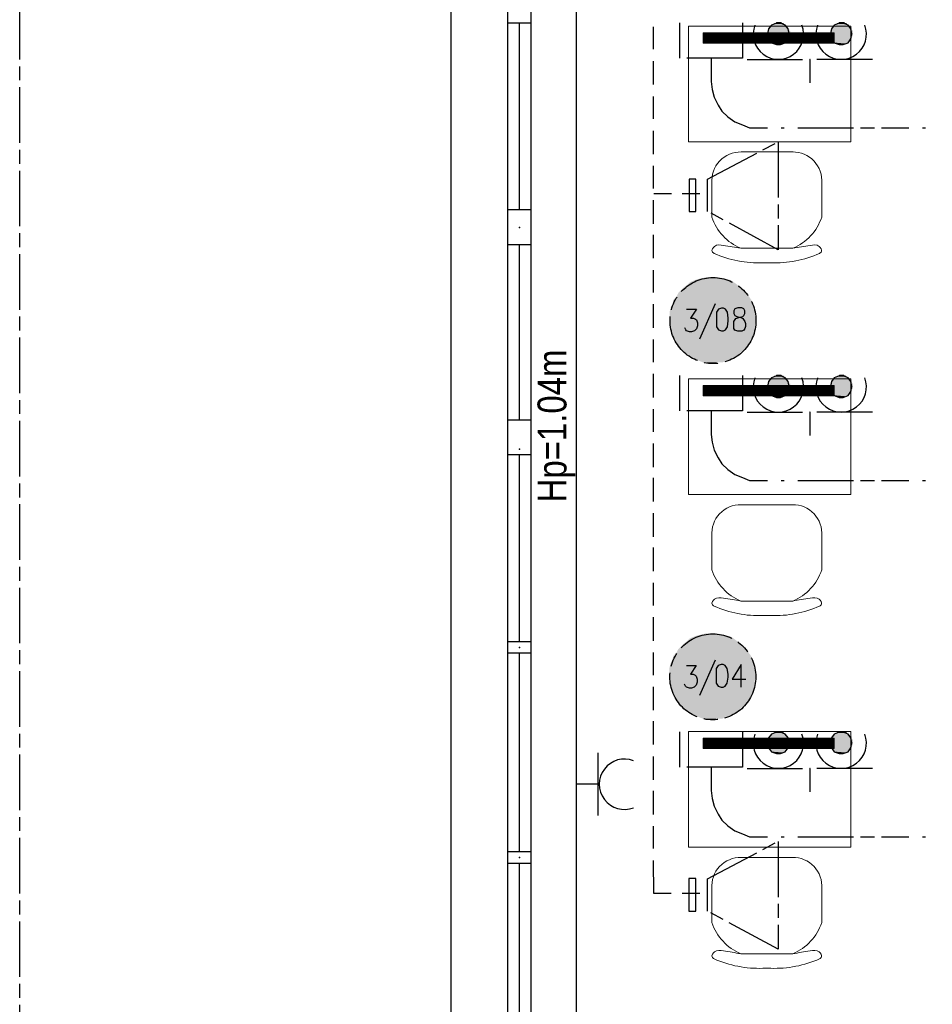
# Model space of a CAD drawing. Header units: millimetres. Extents: x 282377 to 1404227, y -783705 to 1038705.
# Tile 112 of 243: x 379654 to 380048, y 7875 to 8300. Entities that reach past the tile are written whole.
import ezdxf

# ---------------------------------------------------------------- set-up
doc = ezdxf.new("R2010")
doc.units = ezdxf.units.MM
doc.linetypes.add('ACAD_ISO08W100', pattern=[36, 24, -3, 6, -3])
doc.layers.add('!!ELEKTRYKA', color=7, linetype='Continuous')
for name, color, linetype, lineweight in [('BA_txs', 2, 'Continuous', 18), ('PG_WYPOSAŻENIE', 9, 'Continuous', 18), ('PG_ŚCIANY_DZIAŁOWE', 3, 'Continuous', 18)]:
    doc.layers.add(name, color=color, linetype=linetype, lineweight=lineweight)
doc.styles.add('BIKTS', font='bikromsw.shx', dxfattribs={"width": 0.85})

# ---------------------------------------------------------------- blocks, each defined once
blk = doc.blocks.new('A$C6e56510e')
at = {"layer": 'PG_WYPOSAŻENIE', "color": 251, "true_color": 0x636466}
for p, q in [((258.9, 478.7), (225.2, 478.7)), ((354.5, 415.7), (129.6, 415.7)), ((5.2, 281.4), (5.2, 134.3)), ((478.9, 281.4), (478.9, 134.3)), ((355.6, 0), (130.8, 0))]:
    blk.add_line(p, q, dxfattribs=at)
for centre, radius, start, end in [((207.7, 5.5), 473.4, 87.8783, 114.1146), ((276.5, 5.5), 473.4, 65.8854, 92.1217), ((215.6, 211.3), 221.7, 112.8026, 161.5732), ((268.6, 211.3), 221.7, 18.4268, 67.1974), ((128.9, 124.1), 124.1, 175.2787, 270.8747), ((355.2, 124.1), 124.1, 269.1253, 4.7213)]:
    blk.add_arc(centre, radius, start, end, dxfattribs=at)
for points in [[(129.6, 415.7), (54.5, 403.3), (16.4, 407.4), (6, 429.9), (14.2, 437.7)], [(354.5, 415.7), (429.6, 403.3), (467.7, 407.4), (478.1, 429.9), (469.9, 437.7)]]:
    blk.add_spline(points, degree=3, dxfattribs=at)

msp = doc.modelspace()

# ---------------------------------------------------------------- hatches: boundary and pattern name
at = {"layer": 'PG_ŚCIANY_DZIAŁOWE', "ltscale": 10}
h = msp.add_hatch(dxfattribs=at)
h.set_pattern_fill('ANSI31', color=252, scale=0.1)
h.set_pattern_definition([(45, (344418.07902, 6289.5231), (-0.224506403, 0.224506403), [])])
h.paths.add_polyline_path([(380005.81, 8290.26), (380005.81, 8294.76), (379949.27, 8294.76), (379949.27, 8290.26)])
h = msp.add_hatch(dxfattribs=at)
h.set_pattern_fill('ANSI31', color=252, scale=0.1)
h.set_pattern_definition([(45, (344418.07902, 6137.28542), (-0.224506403, 0.224506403), [])])
h.paths.add_polyline_path([(380005.81, 8138.02), (380005.81, 8142.52), (379949.27, 8142.52), (379949.27, 8138.02)])
h = msp.add_hatch(dxfattribs=at)
h.set_pattern_fill('ANSI31', color=252, scale=0.1)
h.set_pattern_definition([(45, (344418.07902, 5985.04774), (-0.224506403, 0.224506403), [])])
h.paths.add_polyline_path([(380005.81, 7985.78), (380005.81, 7990.28), (379949.27, 7990.28), (379949.27, 7985.78)])

# ---------------------------------------------------------------- linework, layer by layer
at = {"layer": '!!ELEKTRYKA', "color": 1, "linetype": 'ACAD_ISO08W100', "lineweight": -3}
for p, q in [((379952.72, 8273.69), (379953.14, 8270.3)), ((379953.14, 8270.3), (379953.99, 8266.92)), ((379953.99, 8266.92), (379955.68, 8263.53)), ((379955.68, 8263.53), (379957.37, 8260.99)), ((379957.37, 8260.99), (379959.91, 8258.45)), ((379959.91, 8258.45), (379962.88, 8256.33)), ((379962.88, 8256.33), (379966.26, 8255.06)), ((379966.26, 8255.06), (379969.23, 8253.79)), ((379969.23, 8253.79), (379977.07, 8253.79)), ((379952.72, 8121.45), (379953.14, 8118.07)), ((379953.14, 8118.07), (379953.99, 8114.68)), ((379953.99, 8114.68), (379955.68, 8111.29)), ((379955.68, 8111.29), (379957.37, 8108.75)), ((379957.37, 8108.75), (379959.91, 8106.21)), ((379959.91, 8106.21), (379962.88, 8104.1)), ((379962.88, 8104.1), (379966.26, 8102.83)), ((379966.26, 8102.83), (379969.23, 8101.56)), ((379969.23, 8101.56), (379977.07, 8101.56)), ((379952.72, 7967.67), (379953.14, 7964.28)), ((379953.14, 7964.28), (379953.99, 7960.9)), ((379953.99, 7960.9), (379955.68, 7957.51)), ((379955.68, 7957.51), (379957.37, 7954.97)), ((379957.37, 7954.97), (379959.91, 7952.43)), ((379959.91, 7952.43), (379962.88, 7950.31)), ((379962.88, 7950.31), (379966.26, 7949.04)), ((379966.26, 7949.04), (379969.23, 7947.77)), ((379969.23, 7947.77), (379977.07, 7947.77))]:
    msp.add_line(p, q, dxfattribs=at)
at = {"layer": '!!ELEKTRYKA', "color": 7, "linetype": 'ACAD_ISO08W100', "lineweight": -3}
for points in [[(379654.24, 10471.12), (383484.23, 10471.12), (383484.23, 6411.25), (379654.24, 6411.25)], [(379957.17, 8175.9), (379955.9, 8175.47), (379955.05, 8174.2), (379955.05, 8167.85), (379955.9, 8166.58), (379957.17, 8166.16), (379958.01, 8166.16), (379958.86, 8166.58), (379959.71, 8167.85), (379960.13, 8170.39), (379960.13, 8171.66), (379959.71, 8174.2), (379958.86, 8175.47), (379958.01, 8175.9)], [(379964.23, 8176.08), (379962.96, 8175.66), (379962.53, 8174.81), (379962.53, 8173.54), (379962.96, 8172.69), (379963.8, 8172.27), (379965.5, 8171.85), (379966.34, 8171.42), (379967.19, 8170.15), (379967.61, 8169.31), (379967.61, 8168.04), (379967.19, 8167.19), (379966.77, 8166.34), (379965.92, 8165.92), (379964.23, 8165.92), (379962.96, 8166.34), (379962.53, 8167.19), (379962.53, 8168.04), (379962.53, 8169.31), (379962.53, 8170.15), (379963.38, 8171.42), (379964.65, 8171.85), (379966.34, 8172.27), (379966.77, 8172.69), (379967.19, 8173.54), (379967.19, 8174.81), (379966.77, 8175.66), (379965.92, 8176.08)], [(379957.07, 8022.12), (379955.8, 8021.69), (379954.95, 8020.42), (379954.95, 8014.07), (379955.8, 8012.8), (379957.07, 8012.38), (379957.92, 8012.38), (379958.76, 8012.8), (379959.61, 8014.07), (379960.03, 8016.61), (379960.03, 8017.88), (379959.61, 8020.42), (379958.76, 8021.69), (379957.92, 8022.12)]]:
    msp.add_lwpolyline(points, close=True, dxfattribs=at)
at = {"layer": '!!ELEKTRYKA', "color": 150, "linetype": 'ACAD_ISO08W100', "lineweight": -3, "true_color": 0x007eff}
for points in [[(379927.89, 8287.65), (379927.89, 8297.37)], [(379927.89, 8272.41), (379927.89, 8282.57)], [(379927.89, 8257.6), (379927.89, 8267.33)], [(379927.89, 8242.36), (379927.89, 8252.52)], [(379927.89, 8227.56), (379927.89, 8237.28)], [(379935.54, 8225.26), (379927.92, 8225.26)], [(379947.81, 8225.26), (379940.19, 8225.26)], [(379927.89, 8212.32), (379927.89, 8222.48)], [(379927.89, 8197.46), (379927.89, 8207.62)], [(379927.89, 8182.66), (379927.89, 8192.38)], [(379927.89, 8167.41), (379927.89, 8177.58)], [(379927.89, 8152.61), (379927.89, 8162.33)], [(379927.89, 8137.37), (379927.89, 8147.53)], [(379927.89, 8122.57), (379927.89, 8132.29)], [(379927.89, 8107.32), (379927.89, 8117.49)], [(379927.89, 8092.47), (379927.89, 8102.63)], [(379927.89, 8077.23), (379927.89, 8087.39)], [(379927.89, 8062.42), (379927.89, 8072.58)], [(379927.89, 8047.62), (379927.89, 8057.34)], [(379927.89, 8032.38), (379927.89, 8042.54)], [(379927.89, 8017.57), (379927.89, 8027.3)], [(379927.89, 8002.33), (379927.89, 8012.49)], [(379927.89, 7987.53), (379927.89, 7997.69)], [(379927.89, 7972.29), (379927.89, 7982.45)], [(379927.89, 7957.43), (379927.89, 7967.59)], [(379927.89, 7942.62), (379927.89, 7952.35)], [(379927.91, 7923.32), (379927.89, 7937.54)], [(379935.53, 7923.32), (379927.91, 7923.32)], [(379947.81, 7923.32), (379940.18, 7923.32)]]:
    msp.add_lwpolyline(points, dxfattribs=at)
at = {"layer": '!!ELEKTRYKA', "color": 1, "linetype": 'ACAD_ISO08W100', "lineweight": -3}
for points in [[(379966.26, 8299.09), (379966.26, 8283.85), (379939.17, 8283.85), (379939.17, 8299.09)], [(379952.72, 8283.85), (379952.72, 8273.69)], [(379982.99, 8253.79), (379984.26, 8253.79)], [(379990.19, 8253.79), (380038.03, 8253.79)], [(380043.95, 8253.79), (380045.22, 8253.79)], [(379966.26, 8146.85), (379966.26, 8131.61), (379939.17, 8131.61), (379939.17, 8146.85)], [(379952.72, 8131.61), (379952.72, 8121.45)], [(379982.99, 8101.56), (379984.26, 8101.56)], [(379990.19, 8101.56), (380038.03, 8101.56)], [(380043.95, 8101.56), (380045.22, 8101.56)], [(379966.26, 7993.07), (379966.26, 7977.83), (379939.17, 7977.83), (379939.17, 7993.07)], [(379952.72, 7977.83), (379952.72, 7967.67)], [(379982.99, 7947.77), (379984.26, 7947.77)], [(379990.19, 7947.77), (380038.03, 7947.77)], [(380043.95, 7947.77), (380045.22, 7947.77)]]:
    msp.add_lwpolyline(points, dxfattribs=at)
at = {"layer": '!!ELEKTRYKA', "color": 217, "linetype": 'ACAD_ISO08W100', "lineweight": -3, "true_color": 0x93278f}
for points in [[(379977.1, 8294.31), (379977.52, 8292.19), (379978.79, 8290.5), (379980.91, 8289.65), (379982.6, 8289.65), (379984.72, 8290.5), (379985.99, 8292.19), (379986.41, 8294.31), (379985.99, 8296.43), (379984.72, 8298.12), (379982.6, 8298.97), (379980.91, 8298.97), (379978.79, 8298.12), (379977.52, 8296.43)], [(380004.19, 8294.31), (380004.62, 8292.19), (380005.89, 8290.5), (380008, 8289.65), (380009.7, 8289.65), (380011.81, 8290.5), (380013.08, 8292.19), (380013.51, 8294.31), (380013.08, 8296.43), (380011.81, 8298.12), (380009.7, 8298.97), (380008, 8298.97), (380005.89, 8298.12), (380004.62, 8296.43)], [(379977.1, 8142.07), (379977.52, 8139.95), (379978.79, 8138.26), (379980.91, 8137.41), (379982.6, 8137.41), (379984.72, 8138.26), (379985.99, 8139.95), (379986.41, 8142.07), (379985.99, 8144.19), (379984.72, 8145.88), (379982.6, 8146.73), (379980.91, 8146.73), (379978.79, 8145.88), (379977.52, 8144.19)], [(380004.19, 8142.07), (380004.62, 8139.95), (380005.89, 8138.26), (380008, 8137.41), (380009.7, 8137.41), (380011.81, 8138.26), (380013.08, 8139.95), (380013.51, 8142.07), (380013.08, 8144.19), (380011.81, 8145.88), (380009.7, 8146.73), (380008, 8146.73), (380005.89, 8145.88), (380004.62, 8144.19)], [(379977.1, 7988.29), (379977.52, 7986.17), (379978.79, 7984.48), (379980.91, 7983.63), (379982.6, 7983.63), (379984.72, 7984.48), (379985.99, 7986.17), (379986.41, 7988.29), (379985.99, 7990.41), (379984.72, 7992.1), (379982.6, 7992.95), (379980.91, 7992.95), (379978.79, 7992.1), (379977.52, 7990.41)], [(380004.19, 7988.29), (380004.62, 7986.17), (380005.89, 7984.48), (380008, 7983.63), (380009.7, 7983.63), (380011.81, 7984.48), (380013.08, 7986.17), (380013.51, 7988.29), (380013.08, 7990.41), (380011.81, 7992.1), (380009.7, 7992.95), (380008, 7992.95), (380005.89, 7992.1), (380004.62, 7990.41)]]:
    msp.add_lwpolyline(points, close=True, dxfattribs=at)
for points in [[(379968.21, 8283.3), (379995.3, 8283.3), (379995.3, 8273.14)], [(380022.4, 8283.3), (379995.3, 8283.3)], [(379968.21, 8131.06), (379995.3, 8131.06), (379995.3, 8120.9)], [(380022.4, 8131.06), (379995.3, 8131.06)], [(379968.21, 7977.28), (379995.3, 7977.28), (379995.3, 7967.12)], [(380022.4, 7977.28), (379995.3, 7977.28)]]:
    msp.add_lwpolyline(points, dxfattribs=at)
at = {"layer": '!!ELEKTRYKA', "color": 5, "linetype": 'ACAD_ISO08W100', "lineweight": -3}
for points in [[(379951.21, 8217.6), (379951.21, 8224.41), (379951.21, 8231.59), (379981.69, 8247.68), (379981.69, 8201.14)], [(379981.67, 8201.15), (379951.19, 8217.67)], [(379951.2, 7915.67), (379951.2, 7922.47), (379951.2, 7929.65), (379981.68, 7945.75), (379981.68, 7899.2)], [(379981.66, 7899.22), (379951.18, 7915.73)]]:
    msp.add_lwpolyline(points, dxfattribs=at)
for points in [[(379946.12, 8217.65), (379946.12, 8224.39), (379946.12, 8231.6), (379943.16, 8231.6), (379943.16, 8217.65)], [(379946.12, 7915.71), (379946.12, 7922.45), (379946.12, 7929.67), (379943.15, 7929.67), (379943.15, 7915.71)]]:
    msp.add_lwpolyline(points, close=True, dxfattribs=at)
at = {"layer": '!!ELEKTRYKA', "color": 7, "linetype": 'ACAD_ISO08W100', "lineweight": -3}
for points in [[(379954.51, 8177.71), (379947.74, 8162.46)], [(379942.14, 8175.47), (379946.38, 8175.47), (379943.84, 8171.66), (379945.11, 8171.66), (379945.95, 8171.23), (379946.38, 8170.81), (379946.8, 8169.54), (379946.8, 8168.27), (379946.38, 8167), (379945.53, 8166.15), (379944.26, 8165.73), (379943.41, 8165.73), (379942.14, 8166.15), (379941.72, 8166.58), (379941.3, 8167.42)], [(379954.42, 8023.93), (379947.64, 8008.69)], [(379942.05, 8021.69), (379946.28, 8021.69), (379943.74, 8017.88), (379945.01, 8017.88), (379945.86, 8017.45), (379946.28, 8017.03), (379946.71, 8015.76), (379946.71, 8014.49), (379946.28, 8013.22), (379945.44, 8012.37), (379944.17, 8011.95), (379943.32, 8011.95), (379942.05, 8012.37), (379941.63, 8012.8), (379941.2, 8013.64)], [(379965.63, 8012.36), (379965.63, 8022.09), (379961.82, 8015.74), (379967.75, 8015.74)]]:
    msp.add_lwpolyline(points, dxfattribs=at)
at = {"layer": '!!ELEKTRYKA', "color": 6, "linetype": 'Continuous', "lineweight": -3}
for points in [[(379904.01, 7956.88), (379904.01, 7983.97)], [(379904.01, 7970.43), (379894.27, 7970.43)]]:
    msp.add_lwpolyline(points, dxfattribs=at)
at = {"layer": '!!ELEKTRYKA', "color": 1, "linetype": 'ACAD_ISO08W100', "lineweight": -3}
for centre in [(379953.53, 8170.55), (379953.43, 8016.77)]:
    msp.add_circle(centre, 18.55, dxfattribs=at)
at = {"layer": '!!ELEKTRYKA', "color": 217, "linetype": 'Continuous', "lineweight": -3, "true_color": 0x93278f}
for centre in [(379981.75, 8294.2), (380008.85, 8294.2), (379981.75, 8141.96), (380008.85, 8141.96), (379981.75, 7988.18), (380008.85, 7988.18)]:
    msp.add_arc(centre, 10.89, 158.9225, 21.0775, dxfattribs=at)
at = {"layer": '!!ELEKTRYKA', "color": 6, "linetype": 'Continuous', "lineweight": -3}
msp.add_arc((379915.34, 7970.43), 10.89, 68.9225, 291.0775, dxfattribs=at)
at = {"layer": '!!ELEKTRYKA', "color": 217, "linetype": 'ACAD_ISO08W100', "lineweight": -3, "true_color": 0x93278f}
for points in [[(379986.41, 8296), (379977.1, 8296), (379977.52, 8296.43)], [(379986.83, 8295.58), (379977.1, 8296), (379986.41, 8296)], [(379986.83, 8295.58), (379977.1, 8295.58), (379977.1, 8296)], [(379985.99, 8296.85), (379977.52, 8296.85), (379977.94, 8297.27)], [(379986.41, 8296.43), (379977.52, 8296.85), (379985.99, 8296.85)], [(379986.41, 8296.43), (379977.52, 8296.43), (379977.52, 8296.85)], [(379986.41, 8296), (379977.52, 8296.43), (379986.41, 8296.43)], [(379985.56, 8297.27), (379977.94, 8297.27), (379978.37, 8297.7)], [(379985.99, 8296.85), (379977.94, 8297.27), (379985.99, 8297.27)], [(379985.56, 8297.7), (379978.37, 8297.7), (379978.79, 8298.12)], [(379985.56, 8297.27), (379978.37, 8297.7), (379985.56, 8297.7)], [(379985.14, 8298.12), (379978.79, 8298.12), (379979.21, 8298.54)], [(379985.56, 8297.7), (379978.79, 8298.12), (379985.14, 8298.12)], [(379985.14, 8298.12), (379979.21, 8298.54), (379984.72, 8298.54)], [(379984.29, 8298.54), (379979.64, 8298.54), (379980.06, 8298.97)], [(379984.29, 8298.54), (379980.06, 8298.97), (379983.87, 8298.97)], [(379983.45, 8298.97), (379980.48, 8298.97), (379980.91, 8299.39)], [(379983.45, 8298.97), (379980.91, 8299.39), (379983.02, 8299.39)], [(380013.51, 8296), (380004.19, 8296), (380004.62, 8296.43)], [(380013.93, 8295.58), (380004.19, 8296), (380013.51, 8296)], [(380013.93, 8295.58), (380004.19, 8295.58), (380004.19, 8296)], [(380013.51, 8296.85), (380004.62, 8296.85), (380005.04, 8297.27)], [(380013.51, 8296.43), (380004.62, 8296.85), (380013.51, 8296.85)], [(380013.51, 8296.43), (380004.62, 8296.43), (380004.62, 8296.85)], [(380013.51, 8296), (380004.62, 8296.43), (380013.51, 8296.43)], [(380012.66, 8297.27), (380005.04, 8297.27), (380005.46, 8297.7)], [(380013.51, 8296.85), (380005.04, 8297.27), (380013.08, 8297.27)], [(380012.66, 8297.7), (380005.46, 8297.7), (380005.89, 8298.12)], [(380012.66, 8297.27), (380005.46, 8297.7), (380012.66, 8297.7)], [(380012.24, 8298.12), (380005.89, 8298.12), (380006.31, 8298.54)], [(380012.66, 8297.7), (380005.89, 8298.12), (380012.24, 8298.12)], [(380012.24, 8298.12), (380006.31, 8298.54), (380011.81, 8298.54)], [(380011.39, 8298.54), (380006.73, 8298.54), (380007.16, 8298.97)], [(380011.39, 8298.54), (380007.16, 8298.97), (380010.97, 8298.97)], [(380010.54, 8298.97), (380007.58, 8298.97), (380008, 8299.39)], [(380010.54, 8298.97), (380008, 8299.39), (380010.12, 8299.39)], [(379986.83, 8294.73), (379977.1, 8295.58), (379986.83, 8295.58)], [(379986.83, 8294.73), (379977.1, 8294.73), (379977.1, 8295.58)], [(379986.83, 8294.31), (379977.1, 8294.73), (379986.83, 8294.73)], [(379986.83, 8294.31), (379977.1, 8294.31), (379977.1, 8294.73)], [(379986.83, 8293.89), (379977.1, 8294.31), (379986.83, 8294.31)], [(379986.83, 8293.89), (379977.1, 8293.89), (379977.1, 8294.31)], [(379986.83, 8293.46), (379977.1, 8293.89), (379986.83, 8293.89)], [(379986.83, 8293.46), (379977.1, 8293.46), (379977.1, 8293.89)], [(379986.41, 8293.04), (379977.1, 8293.46), (379986.83, 8293.46)], [(379986.41, 8293.04), (379977.1, 8293.04), (379977.1, 8293.46)], [(379986.41, 8292.62), (379977.1, 8293.04), (379986.41, 8293.04)], [(379986.41, 8292.62), (379977.52, 8292.62), (379977.1, 8293.04)], [(379985.99, 8292.19), (379977.52, 8292.62), (379986.41, 8292.62)], [(379985.99, 8292.19), (379977.52, 8292.19), (379977.52, 8292.62)], [(379985.99, 8291.77), (379977.52, 8292.19), (379985.99, 8292.19)], [(379985.99, 8291.77), (379977.94, 8291.77), (379977.52, 8292.19)], [(379985.56, 8291.34), (379977.94, 8291.77), (379985.99, 8291.77)], [(379985.56, 8291.34), (379977.94, 8291.34), (379977.94, 8291.77)], [(380013.93, 8294.73), (380004.19, 8295.58), (380013.93, 8295.58)], [(380013.93, 8294.73), (380004.19, 8294.73), (380004.19, 8295.58)], [(380013.93, 8294.31), (380004.19, 8294.73), (380013.93, 8294.73)], [(380013.93, 8294.31), (380004.19, 8294.31), (380004.19, 8294.73)], [(380013.93, 8293.89), (380004.19, 8294.31), (380013.93, 8294.31)], [(380013.93, 8293.89), (380004.19, 8293.89), (380004.19, 8294.31)], [(380013.93, 8293.46), (380004.19, 8293.89), (380013.93, 8293.89)], [(380013.93, 8293.46), (380004.19, 8293.46), (380004.19, 8293.89)], [(380013.51, 8293.04), (380004.19, 8293.46), (380013.93, 8293.46)], [(380013.51, 8293.04), (380004.19, 8293.04), (380004.19, 8293.46)], [(380013.51, 8292.62), (380004.19, 8293.04), (380013.51, 8293.04)], [(380013.51, 8292.62), (380004.62, 8292.62), (380004.19, 8293.04)], [(380013.51, 8292.19), (380004.62, 8292.62), (380013.51, 8292.62)], [(380013.51, 8292.19), (380004.62, 8292.19), (380004.62, 8292.62)], [(380013.08, 8291.77), (380004.62, 8292.19), (380013.51, 8292.19)], [(380013.08, 8291.77), (380005.04, 8291.77), (380004.62, 8292.19)], [(380012.66, 8291.34), (380005.04, 8291.77), (380013.08, 8291.77)], [(380012.66, 8291.34), (380005.04, 8291.34), (380005.04, 8291.77)], [(379985.56, 8290.92), (379977.94, 8291.34), (379985.56, 8291.34)], [(379985.56, 8290.92), (379978.37, 8290.92), (379977.94, 8291.34)], [(379984.72, 8290.5), (379978.79, 8290.92), (379985.14, 8290.92)], [(379984.72, 8290.5), (379979.21, 8290.5), (379978.79, 8290.92)], [(379984.29, 8290.07), (379979.21, 8290.5), (379984.72, 8290.5)], [(379984.29, 8290.07), (379979.64, 8290.07), (379979.21, 8290.5)], [(379983.45, 8289.65), (379980.06, 8290.07), (379983.87, 8290.07)], [(379983.45, 8289.65), (379980.48, 8289.65), (379980.06, 8290.07)], [(380012.66, 8290.92), (380005.04, 8291.34), (380012.66, 8291.34)], [(380012.66, 8290.92), (380005.46, 8290.92), (380005.04, 8291.34)], [(380011.81, 8290.5), (380005.89, 8290.92), (380012.24, 8290.92)], [(380011.81, 8290.5), (380006.31, 8290.5), (380005.89, 8290.92)], [(380011.39, 8290.07), (380006.31, 8290.5), (380011.81, 8290.5)], [(380011.39, 8290.07), (380006.73, 8290.07), (380006.31, 8290.5)], [(380010.54, 8289.65), (380007.16, 8290.07), (380010.97, 8290.07)], [(380010.54, 8289.65), (380007.58, 8289.65), (380007.16, 8290.07)], [(379983.45, 8146.73), (379980.48, 8146.73), (379980.91, 8147.15)], [(379983.45, 8146.73), (379980.91, 8147.15), (379983.02, 8147.15)], [(380010.54, 8146.73), (380007.58, 8146.73), (380008, 8147.15)], [(380010.54, 8146.73), (380008, 8147.15), (380010.12, 8147.15)], [(379986.41, 8143.76), (379977.1, 8143.76), (379977.52, 8144.19)], [(379986.83, 8143.34), (379977.1, 8143.76), (379986.41, 8143.76)], [(379986.83, 8143.34), (379977.1, 8143.34), (379977.1, 8143.76)], [(379986.83, 8142.49), (379977.1, 8143.34), (379986.83, 8143.34)], [(379986.83, 8142.49), (379977.1, 8142.49), (379977.1, 8143.34)], [(379985.99, 8144.61), (379977.52, 8144.61), (379977.94, 8145.03)], [(379986.41, 8144.19), (379977.52, 8144.61), (379985.99, 8144.61)], [(379986.41, 8144.19), (379977.52, 8144.19), (379977.52, 8144.61)], [(379986.41, 8143.76), (379977.52, 8144.19), (379986.41, 8144.19)], [(379985.56, 8145.03), (379977.94, 8145.03), (379978.37, 8145.46)], [(379985.99, 8144.61), (379977.94, 8145.03), (379985.99, 8145.03)], [(379985.56, 8145.46), (379978.37, 8145.46), (379978.79, 8145.88)], [(379985.56, 8145.03), (379978.37, 8145.46), (379985.56, 8145.46)], [(379985.14, 8145.88), (379978.79, 8145.88), (379979.21, 8146.3)], [(379985.56, 8145.46), (379978.79, 8145.88), (379985.14, 8145.88)], [(379985.14, 8145.88), (379979.21, 8146.3), (379984.72, 8146.3)], [(379984.29, 8146.3), (379979.64, 8146.3), (379980.06, 8146.73)], [(379984.29, 8146.3), (379980.06, 8146.73), (379983.87, 8146.73)], [(380013.51, 8143.76), (380004.19, 8143.76), (380004.62, 8144.19)], [(380013.93, 8143.34), (380004.19, 8143.76), (380013.51, 8143.76)], [(380013.93, 8143.34), (380004.19, 8143.34), (380004.19, 8143.76)], [(380013.93, 8142.49), (380004.19, 8143.34), (380013.93, 8143.34)], [(380013.93, 8142.49), (380004.19, 8142.49), (380004.19, 8143.34)], [(380013.51, 8144.61), (380004.62, 8144.61), (380005.04, 8145.03)], [(380013.51, 8144.19), (380004.62, 8144.61), (380013.51, 8144.61)], [(380013.51, 8144.19), (380004.62, 8144.19), (380004.62, 8144.61)], [(380013.51, 8143.76), (380004.62, 8144.19), (380013.51, 8144.19)], [(380012.66, 8145.03), (380005.04, 8145.03), (380005.46, 8145.46)], [(380013.51, 8144.61), (380005.04, 8145.03), (380013.08, 8145.03)], [(380012.66, 8145.46), (380005.46, 8145.46), (380005.89, 8145.88)], [(380012.66, 8145.03), (380005.46, 8145.46), (380012.66, 8145.46)], [(380012.24, 8145.88), (380005.89, 8145.88), (380006.31, 8146.3)], [(380012.66, 8145.46), (380005.89, 8145.88), (380012.24, 8145.88)], [(380012.24, 8145.88), (380006.31, 8146.3), (380011.81, 8146.3)], [(380011.39, 8146.3), (380006.73, 8146.3), (380007.16, 8146.73)], [(380011.39, 8146.3), (380007.16, 8146.73), (380010.97, 8146.73)], [(379986.83, 8142.07), (379977.1, 8142.49), (379986.83, 8142.49)], [(379986.83, 8142.07), (379977.1, 8142.07), (379977.1, 8142.49)], [(379986.83, 8141.65), (379977.1, 8142.07), (379986.83, 8142.07)], [(379986.83, 8141.65), (379977.1, 8141.65), (379977.1, 8142.07)], [(379986.83, 8141.22), (379977.1, 8141.65), (379986.83, 8141.65)], [(379986.83, 8141.22), (379977.1, 8141.22), (379977.1, 8141.65)], [(379986.41, 8140.8), (379977.1, 8141.22), (379986.83, 8141.22)], [(379986.41, 8140.8), (379977.1, 8140.8), (379977.1, 8141.22)], [(379986.41, 8140.38), (379977.1, 8140.8), (379986.41, 8140.8)], [(379986.41, 8140.38), (379977.52, 8140.38), (379977.1, 8140.8)], [(379985.99, 8139.95), (379977.52, 8140.38), (379986.41, 8140.38)], [(379985.99, 8139.95), (379977.52, 8139.95), (379977.52, 8140.38)], [(379985.99, 8139.53), (379977.52, 8139.95), (379985.99, 8139.95)], [(379985.99, 8139.53), (379977.94, 8139.53), (379977.52, 8139.95)], [(379985.56, 8139.11), (379977.94, 8139.53), (379985.99, 8139.53)], [(379985.56, 8139.11), (379977.94, 8139.11), (379977.94, 8139.53)], [(379985.56, 8138.68), (379977.94, 8139.11), (379985.56, 8139.11)], [(379985.56, 8138.68), (379978.37, 8138.68), (379977.94, 8139.11)], [(379984.72, 8138.26), (379978.79, 8138.68), (379985.14, 8138.68)], [(379984.72, 8138.26), (379979.21, 8138.26), (379978.79, 8138.68)], [(380013.93, 8142.07), (380004.19, 8142.49), (380013.93, 8142.49)], [(380013.93, 8142.07), (380004.19, 8142.07), (380004.19, 8142.49)], [(380013.93, 8141.65), (380004.19, 8142.07), (380013.93, 8142.07)], [(380013.93, 8141.65), (380004.19, 8141.65), (380004.19, 8142.07)], [(380013.93, 8141.22), (380004.19, 8141.65), (380013.93, 8141.65)], [(380013.93, 8141.22), (380004.19, 8141.22), (380004.19, 8141.65)], [(380013.51, 8140.8), (380004.19, 8141.22), (380013.93, 8141.22)], [(380013.51, 8140.8), (380004.19, 8140.8), (380004.19, 8141.22)], [(380013.51, 8140.38), (380004.19, 8140.8), (380013.51, 8140.8)], [(380013.51, 8140.38), (380004.62, 8140.38), (380004.19, 8140.8)], [(380013.51, 8139.95), (380004.62, 8140.38), (380013.51, 8140.38)], [(380013.51, 8139.95), (380004.62, 8139.95), (380004.62, 8140.38)], [(380013.08, 8139.53), (380004.62, 8139.95), (380013.51, 8139.95)], [(380013.08, 8139.53), (380005.04, 8139.53), (380004.62, 8139.95)], [(380012.66, 8139.11), (380005.04, 8139.53), (380013.08, 8139.53)], [(380012.66, 8139.11), (380005.04, 8139.11), (380005.04, 8139.53)], [(380012.66, 8138.68), (380005.04, 8139.11), (380012.66, 8139.11)], [(380012.66, 8138.68), (380005.46, 8138.68), (380005.04, 8139.11)], [(380011.81, 8138.26), (380005.89, 8138.68), (380012.24, 8138.68)], [(380011.81, 8138.26), (380006.31, 8138.26), (380005.89, 8138.68)], [(379984.29, 8137.84), (379979.21, 8138.26), (379984.72, 8138.26)], [(379984.29, 8137.84), (379979.64, 8137.84), (379979.21, 8138.26)], [(379983.45, 8137.41), (379980.06, 8137.84), (379983.87, 8137.84)], [(379983.45, 8137.41), (379980.48, 8137.41), (379980.06, 8137.84)], [(380011.39, 8137.84), (380006.31, 8138.26), (380011.81, 8138.26)], [(380011.39, 8137.84), (380006.73, 8137.84), (380006.31, 8138.26)], [(380010.54, 8137.41), (380007.16, 8137.84), (380010.97, 8137.84)], [(380010.54, 8137.41), (380007.58, 8137.41), (380007.16, 8137.84)], [(379986.41, 7989.98), (379977.1, 7989.98), (379977.52, 7990.41)], [(379986.83, 7989.56), (379977.1, 7989.98), (379986.41, 7989.98)], [(379986.83, 7989.56), (379977.1, 7989.56), (379977.1, 7989.98)], [(379985.99, 7990.83), (379977.52, 7990.83), (379977.94, 7991.25)], [(379986.41, 7990.41), (379977.52, 7990.83), (379985.99, 7990.83)], [(379986.41, 7990.41), (379977.52, 7990.41), (379977.52, 7990.83)], [(379986.41, 7989.98), (379977.52, 7990.41), (379986.41, 7990.41)], [(379985.56, 7991.25), (379977.94, 7991.25), (379978.37, 7991.68)], [(379985.99, 7990.83), (379977.94, 7991.25), (379985.99, 7991.25)], [(379985.56, 7991.68), (379978.37, 7991.68), (379978.79, 7992.1)], [(379985.56, 7991.25), (379978.37, 7991.68), (379985.56, 7991.68)], [(379985.14, 7992.1), (379978.79, 7992.1), (379979.21, 7992.52)], [(379985.56, 7991.68), (379978.79, 7992.1), (379985.14, 7992.1)], [(379985.14, 7992.1), (379979.21, 7992.52), (379984.72, 7992.52)], [(379984.29, 7992.52), (379979.64, 7992.52), (379980.06, 7992.95)], [(379984.29, 7992.52), (379980.06, 7992.95), (379983.87, 7992.95)], [(379983.45, 7992.95), (379980.48, 7992.95), (379980.91, 7993.37)], [(379983.45, 7992.95), (379980.91, 7993.37), (379983.02, 7993.37)], [(380013.51, 7989.98), (380004.19, 7989.98), (380004.62, 7990.41)], [(380013.93, 7989.56), (380004.19, 7989.98), (380013.51, 7989.98)], [(380013.93, 7989.56), (380004.19, 7989.56), (380004.19, 7989.98)], [(380013.51, 7990.83), (380004.62, 7990.83), (380005.04, 7991.25)], [(380013.51, 7990.41), (380004.62, 7990.83), (380013.51, 7990.83)], [(380013.51, 7990.41), (380004.62, 7990.41), (380004.62, 7990.83)], [(380013.51, 7989.98), (380004.62, 7990.41), (380013.51, 7990.41)], [(380012.66, 7991.25), (380005.04, 7991.25), (380005.46, 7991.68)], [(380013.51, 7990.83), (380005.04, 7991.25), (380013.08, 7991.25)], [(380012.66, 7991.68), (380005.46, 7991.68), (380005.89, 7992.1)], [(380012.66, 7991.25), (380005.46, 7991.68), (380012.66, 7991.68)], [(380012.24, 7992.1), (380005.89, 7992.1), (380006.31, 7992.52)], [(380012.66, 7991.68), (380005.89, 7992.1), (380012.24, 7992.1)], [(380012.24, 7992.1), (380006.31, 7992.52), (380011.81, 7992.52)], [(380011.39, 7992.52), (380006.73, 7992.52), (380007.16, 7992.95)], [(380011.39, 7992.52), (380007.16, 7992.95), (380010.97, 7992.95)], [(380010.54, 7992.95), (380007.58, 7992.95), (380008, 7993.37)], [(380010.54, 7992.95), (380008, 7993.37), (380010.12, 7993.37)], [(379986.83, 7988.71), (379977.1, 7989.56), (379986.83, 7989.56)], [(379986.83, 7988.71), (379977.1, 7988.71), (379977.1, 7989.56)], [(379986.83, 7988.29), (379977.1, 7988.71), (379986.83, 7988.71)], [(379986.83, 7988.29), (379977.1, 7988.29), (379977.1, 7988.71)], [(379986.83, 7987.87), (379977.1, 7988.29), (379986.83, 7988.29)], [(379986.83, 7987.87), (379977.1, 7987.87), (379977.1, 7988.29)], [(379986.83, 7987.44), (379977.1, 7987.87), (379986.83, 7987.87)], [(379986.83, 7987.44), (379977.1, 7987.44), (379977.1, 7987.87)], [(379986.41, 7987.02), (379977.1, 7987.44), (379986.83, 7987.44)], [(379986.41, 7987.02), (379977.1, 7987.02), (379977.1, 7987.44)], [(379986.41, 7986.6), (379977.1, 7987.02), (379986.41, 7987.02)], [(379986.41, 7986.6), (379977.52, 7986.6), (379977.1, 7987.02)], [(379985.99, 7986.17), (379977.52, 7986.6), (379986.41, 7986.6)], [(379985.99, 7986.17), (379977.52, 7986.17), (379977.52, 7986.6)], [(379985.99, 7985.75), (379977.52, 7986.17), (379985.99, 7986.17)], [(379985.99, 7985.75), (379977.94, 7985.75), (379977.52, 7986.17)], [(379985.56, 7985.33), (379977.94, 7985.75), (379985.99, 7985.75)], [(379985.56, 7985.33), (379977.94, 7985.33), (379977.94, 7985.75)], [(380013.93, 7988.71), (380004.19, 7989.56), (380013.93, 7989.56)], [(380013.93, 7988.71), (380004.19, 7988.71), (380004.19, 7989.56)], [(380013.93, 7988.29), (380004.19, 7988.71), (380013.93, 7988.71)], [(380013.93, 7988.29), (380004.19, 7988.29), (380004.19, 7988.71)], [(380013.93, 7987.87), (380004.19, 7988.29), (380013.93, 7988.29)], [(380013.93, 7987.87), (380004.19, 7987.87), (380004.19, 7988.29)], [(380013.93, 7987.44), (380004.19, 7987.87), (380013.93, 7987.87)], [(380013.93, 7987.44), (380004.19, 7987.44), (380004.19, 7987.87)], [(380013.51, 7987.02), (380004.19, 7987.44), (380013.93, 7987.44)], [(380013.51, 7987.02), (380004.19, 7987.02), (380004.19, 7987.44)], [(380013.51, 7986.6), (380004.19, 7987.02), (380013.51, 7987.02)], [(380013.51, 7986.6), (380004.62, 7986.6), (380004.19, 7987.02)], [(380013.51, 7986.17), (380004.62, 7986.6), (380013.51, 7986.6)], [(380013.51, 7986.17), (380004.62, 7986.17), (380004.62, 7986.6)], [(380013.08, 7985.75), (380004.62, 7986.17), (380013.51, 7986.17)], [(380013.08, 7985.75), (380005.04, 7985.75), (380004.62, 7986.17)], [(380012.66, 7985.33), (380005.04, 7985.75), (380013.08, 7985.75)], [(380012.66, 7985.33), (380005.04, 7985.33), (380005.04, 7985.75)], [(379985.56, 7984.9), (379977.94, 7985.33), (379985.56, 7985.33)], [(379985.56, 7984.9), (379978.37, 7984.9), (379977.94, 7985.33)], [(379984.72, 7984.48), (379978.79, 7984.9), (379985.14, 7984.9)], [(379984.72, 7984.48), (379979.21, 7984.48), (379978.79, 7984.9)], [(379984.29, 7984.06), (379979.21, 7984.48), (379984.72, 7984.48)], [(379984.29, 7984.06), (379979.64, 7984.06), (379979.21, 7984.48)], [(379983.45, 7983.63), (379980.06, 7984.06), (379983.87, 7984.06)], [(379983.45, 7983.63), (379980.48, 7983.63), (379980.06, 7984.06)], [(380012.66, 7984.9), (380005.04, 7985.33), (380012.66, 7985.33)], [(380012.66, 7984.9), (380005.46, 7984.9), (380005.04, 7985.33)], [(380011.81, 7984.48), (380005.89, 7984.9), (380012.24, 7984.9)], [(380011.81, 7984.48), (380006.31, 7984.48), (380005.89, 7984.9)], [(380011.39, 7984.06), (380006.31, 7984.48), (380011.81, 7984.48)], [(380011.39, 7984.06), (380006.73, 7984.06), (380006.31, 7984.48)], [(380010.54, 7983.63), (380007.16, 7984.06), (380010.97, 7984.06)], [(380010.54, 7983.63), (380007.58, 7983.63), (380007.16, 7984.06)]]:
    msp.add_solid(points, dxfattribs=at)
at = {"layer": '!!ELEKTRYKA', "color": 1, "linetype": 'ACAD_ISO08W100', "lineweight": -3}
for points in [[(379942.45, 8185.95), (379965.31, 8185.1), (379941.18, 8185.1)], [(379943.72, 8187.22), (379964.04, 8185.95), (379942.45, 8185.95)], [(379942.45, 8185.95), (379964.04, 8185.95), (379965.31, 8185.1)], [(379945.83, 8188.06), (379962.34, 8187.22), (379943.72, 8187.22)], [(379943.72, 8187.22), (379962.34, 8187.22), (379964.04, 8185.95)], [(379947.1, 8188.49), (379961.07, 8188.06), (379945.83, 8188.06)], [(379945.83, 8188.06), (379961.07, 8188.06), (379962.34, 8187.22)], [(379949.22, 8188.91), (379958.96, 8188.49), (379947.1, 8188.49)], [(379947.1, 8188.49), (379958.96, 8188.49), (379961.07, 8188.06)], [(379950.49, 8189.33), (379957.69, 8188.91), (379949.22, 8188.91)], [(379949.22, 8188.91), (379957.69, 8188.91), (379958.96, 8188.49)], [(379950.49, 8189.33), (379955.15, 8189.33), (379957.69, 8188.91)], [(379938.64, 8182.56), (379969.12, 8180.87), (379937.79, 8180.87)], [(379939.91, 8183.83), (379967.85, 8182.56), (379938.64, 8182.56)], [(379938.64, 8182.56), (379967.85, 8182.56), (379969.12, 8180.87)], [(379941.18, 8185.1), (379967, 8183.83), (379939.91, 8183.83)], [(379939.91, 8183.83), (379967, 8183.83), (379967.85, 8182.56)], [(379941.18, 8185.1), (379965.31, 8185.1), (379967, 8183.83)], [(379936.1, 8177.9), (379971.23, 8176.21), (379935.25, 8176.21)], [(379936.52, 8179.6), (379970.81, 8177.9), (379936.1, 8177.9)], [(379936.1, 8177.9), (379970.81, 8177.9), (379971.23, 8176.21)], [(379937.79, 8180.87), (379969.96, 8179.6), (379936.52, 8179.6)], [(379936.52, 8179.6), (379969.96, 8179.6), (379970.81, 8177.9)], [(379937.79, 8180.87), (379969.12, 8180.87), (379969.96, 8179.6)], [(379935.25, 8176.21), (379971.66, 8174.52), (379934.83, 8174.52)], [(379934.83, 8174.52), (379971.66, 8172.82), (379934.83, 8172.82)], [(379934.83, 8174.52), (379971.66, 8174.52), (379971.66, 8172.82)], [(379934.83, 8172.82), (379972.08, 8170.71), (379934.83, 8170.71)], [(379934.83, 8172.82), (379971.66, 8172.82), (379972.08, 8170.71)], [(379935.25, 8176.21), (379971.23, 8176.21), (379971.66, 8174.52)], [(379934.83, 8170.71), (379971.66, 8169.01), (379934.83, 8169.01)], [(379934.83, 8170.71), (379972.08, 8170.71), (379971.66, 8169.01)], [(379934.83, 8169.01), (379971.66, 8167.32), (379934.83, 8167.32)], [(379934.83, 8169.01), (379971.66, 8169.01), (379971.66, 8167.32)], [(379934.83, 8167.32), (379971.23, 8165.63), (379935.25, 8165.63)], [(379934.83, 8167.32), (379971.66, 8167.32), (379971.23, 8165.63)], [(379935.25, 8165.63), (379970.81, 8163.93), (379936.1, 8163.93)], [(379935.25, 8165.63), (379971.23, 8165.63), (379970.81, 8163.93)], [(379936.1, 8163.93), (379969.96, 8162.24), (379936.52, 8162.24)], [(379936.1, 8163.93), (379970.81, 8163.93), (379969.96, 8162.24)], [(379936.52, 8162.24), (379969.12, 8160.97), (379937.79, 8160.97)], [(379936.52, 8162.24), (379969.96, 8162.24), (379969.12, 8160.97)], [(379937.79, 8160.97), (379967.85, 8159.28), (379938.64, 8159.28)], [(379937.79, 8160.97), (379969.12, 8160.97), (379967.85, 8159.28)], [(379938.64, 8159.28), (379967, 8158.01), (379939.91, 8158.01)], [(379938.64, 8159.28), (379967.85, 8159.28), (379967, 8158.01)], [(379939.91, 8158.01), (379965.31, 8156.74), (379941.18, 8156.74)], [(379939.91, 8158.01), (379967, 8158.01), (379965.31, 8156.74)], [(379941.18, 8156.74), (379964.04, 8155.47), (379942.45, 8155.47)], [(379941.18, 8156.74), (379965.31, 8156.74), (379964.04, 8155.47)], [(379942.45, 8155.47), (379962.34, 8154.62), (379943.72, 8154.62)], [(379942.45, 8155.47), (379964.04, 8155.47), (379962.34, 8154.62)], [(379943.72, 8154.62), (379961.07, 8153.77), (379945.83, 8153.77)], [(379943.72, 8154.62), (379962.34, 8154.62), (379961.07, 8153.77)], [(379945.83, 8153.77), (379958.96, 8153.35), (379947.1, 8153.35)], [(379945.83, 8153.77), (379961.07, 8153.77), (379958.96, 8153.35)], [(379947.1, 8153.35), (379957.69, 8152.5), (379949.22, 8152.5)], [(379947.1, 8153.35), (379958.96, 8153.35), (379957.69, 8152.5)], [(379950.49, 8152.5), (379955.15, 8152.5), (379954.3, 8152.08)], [(379942.35, 8032.17), (379965.21, 8031.32), (379941.08, 8031.32)], [(379943.62, 8033.44), (379963.94, 8032.17), (379942.35, 8032.17)], [(379942.35, 8032.17), (379963.94, 8032.17), (379965.21, 8031.32)], [(379945.74, 8034.28), (379962.25, 8033.44), (379943.62, 8033.44)], [(379943.62, 8033.44), (379962.25, 8033.44), (379963.94, 8032.17)], [(379947.01, 8034.71), (379960.98, 8034.28), (379945.74, 8034.28)], [(379945.74, 8034.28), (379960.98, 8034.28), (379962.25, 8033.44)], [(379949.12, 8035.13), (379958.86, 8034.71), (379947.01, 8034.71)], [(379947.01, 8034.71), (379958.86, 8034.71), (379960.98, 8034.28)], [(379950.39, 8035.55), (379957.59, 8035.13), (379949.12, 8035.13)], [(379949.12, 8035.13), (379957.59, 8035.13), (379958.86, 8034.71)], [(379950.39, 8035.55), (379955.05, 8035.55), (379957.59, 8035.13)], [(379938.54, 8028.78), (379969.02, 8027.09), (379937.69, 8027.09)], [(379939.81, 8030.05), (379967.75, 8028.78), (379938.54, 8028.78)], [(379938.54, 8028.78), (379967.75, 8028.78), (379969.02, 8027.09)], [(379941.08, 8031.32), (379966.9, 8030.05), (379939.81, 8030.05)], [(379939.81, 8030.05), (379966.9, 8030.05), (379967.75, 8028.78)], [(379941.08, 8031.32), (379965.21, 8031.32), (379966.9, 8030.05)], [(379936, 8024.12), (379971.14, 8022.43), (379935.15, 8022.43)], [(379936.42, 8025.82), (379970.71, 8024.12), (379936, 8024.12)], [(379936, 8024.12), (379970.71, 8024.12), (379971.14, 8022.43)], [(379937.69, 8027.09), (379969.87, 8025.82), (379936.42, 8025.82)], [(379936.42, 8025.82), (379969.87, 8025.82), (379970.71, 8024.12)], [(379937.69, 8027.09), (379969.02, 8027.09), (379969.87, 8025.82)], [(379935.15, 8022.43), (379971.56, 8020.74), (379934.73, 8020.74)], [(379934.73, 8020.74), (379971.56, 8019.04), (379934.73, 8019.04)], [(379934.73, 8020.74), (379971.56, 8020.74), (379971.56, 8019.04)], [(379935.15, 8022.43), (379971.14, 8022.43), (379971.56, 8020.74)], [(379934.73, 8019.04), (379971.98, 8016.93), (379934.73, 8016.93)], [(379934.73, 8019.04), (379971.56, 8019.04), (379971.98, 8016.93)], [(379934.73, 8016.93), (379971.56, 8015.23), (379934.73, 8015.23)], [(379934.73, 8016.93), (379971.98, 8016.93), (379971.56, 8015.23)], [(379934.73, 8015.23), (379971.56, 8013.54), (379934.73, 8013.54)], [(379934.73, 8015.23), (379971.56, 8015.23), (379971.56, 8013.54)], [(379934.73, 8013.54), (379971.14, 8011.85), (379935.15, 8011.85)], [(379934.73, 8013.54), (379971.56, 8013.54), (379971.14, 8011.85)], [(379935.15, 8011.85), (379970.71, 8010.15), (379936, 8010.15)], [(379935.15, 8011.85), (379971.14, 8011.85), (379970.71, 8010.15)], [(379936, 8010.15), (379969.87, 8008.46), (379936.42, 8008.46)], [(379936, 8010.15), (379970.71, 8010.15), (379969.87, 8008.46)], [(379936.42, 8008.46), (379969.02, 8007.19), (379937.69, 8007.19)], [(379936.42, 8008.46), (379969.87, 8008.46), (379969.02, 8007.19)], [(379937.69, 8007.19), (379967.75, 8005.5), (379938.54, 8005.5)], [(379937.69, 8007.19), (379969.02, 8007.19), (379967.75, 8005.5)], [(379938.54, 8005.5), (379966.9, 8004.23), (379939.81, 8004.23)], [(379938.54, 8005.5), (379967.75, 8005.5), (379966.9, 8004.23)], [(379939.81, 8004.23), (379965.21, 8002.96), (379941.08, 8002.96)], [(379939.81, 8004.23), (379966.9, 8004.23), (379965.21, 8002.96)], [(379941.08, 8002.96), (379963.94, 8001.69), (379942.35, 8001.69)], [(379941.08, 8002.96), (379965.21, 8002.96), (379963.94, 8001.69)], [(379942.35, 8001.69), (379962.25, 8000.84), (379943.62, 8000.84)], [(379942.35, 8001.69), (379963.94, 8001.69), (379962.25, 8000.84)], [(379943.62, 8000.84), (379960.98, 7999.99), (379945.74, 7999.99)], [(379943.62, 8000.84), (379962.25, 8000.84), (379960.98, 7999.99)], [(379945.74, 7999.99), (379958.86, 7999.57), (379947.01, 7999.57)], [(379945.74, 7999.99), (379960.98, 7999.99), (379958.86, 7999.57)], [(379947.01, 7999.57), (379957.59, 7998.72), (379949.12, 7998.72)], [(379947.01, 7999.57), (379958.86, 7999.57), (379957.59, 7998.72)], [(379950.39, 7998.72), (379955.05, 7998.72), (379954.2, 7998.3)]]:
    msp.add_solid(points, dxfattribs=at)
at = {"color": 252}
for p, q in [((379840.51, 7478.12), (379840.51, 9640.62)), ((379865.01, 7840.62), (379865.01, 8394.62)), ((379875.01, 7840.62), (379875.01, 8394.62)), ((379894.51, 8394.62), (379894.51, 7840.62)), ((379875.01, 8298.95), (379865.01, 8298.95)), ((379870.01, 8218.28), (379870.01, 8298.95)), ((379875.01, 8218.28), (379865.01, 8218.28)), ((379875.01, 8203.28), (379865.01, 8203.28)), ((379870.01, 8127.62), (379870.01, 8203.28)), ((379875.01, 8127.62), (379865.01, 8127.62)), ((379875.01, 8112.62), (379865.01, 8112.62)), ((379870.01, 8031.95), (379870.01, 8112.62)), ((379875.01, 8031.95), (379865.01, 8031.95)), ((379875.01, 8026.95), (379865.01, 8026.95)), ((379870.01, 7941.28), (379870.01, 8026.95)), ((379875.01, 7941.28), (379865.01, 7941.28)), ((379875.01, 7936.28), (379865.01, 7936.28)), ((379870.01, 7845.62), (379870.01, 7936.28))]:
    msp.add_line(p, q, dxfattribs=at)
for p in [(379870.01, 8210.78), (379870.01, 8210.78), (379870.01, 8210.78), (379870.01, 8210.78), (379870.01, 8115.12), (379870.01, 8115.12), (379870.01, 8115.12), (379870.01, 8115.12), (379870.01, 8029.45), (379870.01, 8029.45), (379870.01, 8029.45), (379870.01, 8029.45), (379870.01, 7938.78), (379870.01, 7938.78), (379870.01, 7938.78), (379870.01, 7938.78)]:
    msp.add_point(p, dxfattribs=at)
at = {"layer": 'PG_WYPOSAŻENIE', "color": 252}
for points in [[(380013.01, 8247.69), (380013.01, 8297.69), (379943.01, 8297.69), (379943.01, 8247.69)], [(380013.01, 8095.46), (380013.01, 8145.46), (379943.01, 8145.46), (379943.01, 8095.46)], [(380013.01, 7943.22), (380013.01, 7993.22), (379943.01, 7993.22), (379943.01, 7943.22)]]:
    msp.add_lwpolyline(points, close=True, dxfattribs=at)
at = {"layer": 'PG_ŚCIANY_DZIAŁOWE', "color": 252, "ltscale": 10}
for points in [[(379949.27, 8294.76), (380005.81, 8294.76), (380005.81, 8290.26), (379949.27, 8290.26)], [(379949.27, 8142.52), (380005.81, 8142.52), (380005.81, 8138.02), (379949.27, 8138.02)], [(379949.27, 7990.28), (380005.81, 7990.28), (380005.81, 7985.78), (379949.27, 7985.78)]]:
    msp.add_lwpolyline(points, close=True, dxfattribs=at)

# ---------------------------------------------------------------- block references
at = {"color": 252, "ltscale": 10, "xscale": -0.1, "yscale": 0.1, "zscale": 0.1, "rotation": 180}
for p in [(379952.54, 8243.32), (379952.54, 8091.08), (379952.54, 7938.85)]:
    msp.add_blockref('A$C6e56510e', p, dxfattribs=at)

# ---------------------------------------------------------------- texts
at = {"layer": 'BA_txs', "color": 252, "style": 'BIKTS', "width": 0.85}
msp.add_text('Hp=1.04m', height=12.5, rotation=90, dxfattribs=at).set_placement((379890.27, 8092.09))

doc.saveas('drawing.dxf')
